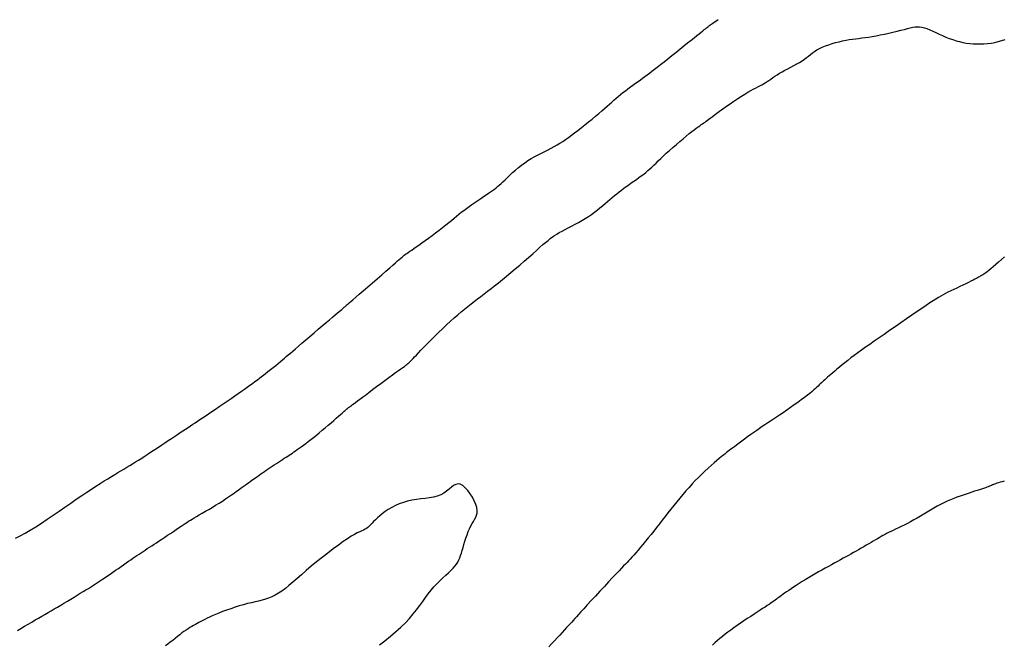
# Model space of a CAD drawing. Header units: millimetres. Extents: x 32690613 to 32693367, y 5343692 to 5344708.
# Tile 193 of 256: x 32692496 to 32692515, y 5344171 to 5344182. Entities that reach past the tile are written whole.
import ezdxf

# ---------------------------------------------------------------- set-up
doc = ezdxf.new("R2010")
doc.units = ezdxf.units.MM
doc.header["$LTSCALE"] = 20
for name, color, linetype in [('02-DGM_HL_493.50', 112, 'Continuous'), ('02-DGM_HL_494.00', 122, 'Continuous'), ('02-DGM_HL_494.50', 132, 'Continuous')]:
    doc.layers.add(name, color=color, linetype=linetype)

msp = doc.modelspace()

# ---------------------------------------------------------------- linework, layer by layer
at = {"layer": '02-DGM_HL_493.50', "elevation": 493.5, "flags": 128}
for points in [[(32692496.052, 5344172.707), (32692496.139, 5344172.754), (32692496.231, 5344172.805), (32692496.328, 5344172.861), (32692496.429, 5344172.923), (32692496.535, 5344172.99), (32692496.644, 5344173.062), (32692496.755, 5344173.137), (32692496.866, 5344173.213), (32692496.977, 5344173.29), (32692497.085, 5344173.365), (32692497.19, 5344173.438), (32692497.291, 5344173.507), (32692497.385, 5344173.571), (32692497.474, 5344173.629), (32692497.558, 5344173.683), (32692497.636, 5344173.733), (32692497.71, 5344173.78), (32692497.78, 5344173.823), (32692497.846, 5344173.863), (32692497.909, 5344173.9), (32692497.969, 5344173.936), (32692498.026, 5344173.97), (32692498.082, 5344174.004), (32692498.136, 5344174.036), (32692498.19, 5344174.069), (32692498.244, 5344174.102), (32692498.3, 5344174.136), (32692498.356, 5344174.172), (32692498.415, 5344174.209), (32692498.476, 5344174.248), (32692498.537, 5344174.288), (32692498.6, 5344174.329), (32692498.663, 5344174.37), (32692498.726, 5344174.412), (32692498.789, 5344174.454), (32692498.85, 5344174.495), (32692498.91, 5344174.535), (32692498.969, 5344174.574), (32692499.026, 5344174.613), (32692499.082, 5344174.65), (32692499.135, 5344174.686), (32692499.186, 5344174.72), (32692499.235, 5344174.753), (32692499.282, 5344174.784), (32692499.327, 5344174.813), (32692499.37, 5344174.842), (32692499.413, 5344174.87), (32692499.457, 5344174.899), (32692499.503, 5344174.929), (32692499.551, 5344174.961), (32692499.604, 5344174.996), (32692499.662, 5344175.035), (32692499.726, 5344175.078), (32692499.795, 5344175.124), (32692499.866, 5344175.173), (32692499.94, 5344175.224), (32692500.014, 5344175.275), (32692500.087, 5344175.325), (32692500.157, 5344175.373), (32692500.223, 5344175.419), (32692500.283, 5344175.462), (32692500.339, 5344175.501), (32692500.391, 5344175.538), (32692500.44, 5344175.574), (32692500.488, 5344175.608), (32692500.534, 5344175.642), (32692500.58, 5344175.677), (32692500.628, 5344175.713), (32692500.676, 5344175.75), (32692500.726, 5344175.789), (32692500.777, 5344175.828), (32692500.827, 5344175.868), (32692500.876, 5344175.907), (32692500.923, 5344175.945), (32692500.969, 5344175.982), (32692501.011, 5344176.016), (32692501.049, 5344176.049), (32692501.086, 5344176.079), (32692501.122, 5344176.11), (32692501.159, 5344176.142), (32692501.199, 5344176.176), (32692501.243, 5344176.214), (32692501.292, 5344176.257), (32692501.349, 5344176.306), (32692501.415, 5344176.361), (32692501.487, 5344176.423), (32692501.563, 5344176.488), (32692501.641, 5344176.555), (32692501.72, 5344176.621), (32692501.796, 5344176.686), (32692501.868, 5344176.746), (32692501.932, 5344176.801), (32692501.988, 5344176.848), (32692502.036, 5344176.889), (32692502.077, 5344176.923), (32692502.11, 5344176.951), (32692502.138, 5344176.975), (32692502.161, 5344176.994), (32692502.179, 5344177.01), (32692502.194, 5344177.022), (32692502.206, 5344177.033), (32692502.216, 5344177.042), (32692502.224, 5344177.049), (32692502.23, 5344177.055), (32692502.235, 5344177.059), (32692502.239, 5344177.063), (32692502.243, 5344177.066), (32692502.246, 5344177.069), (32692502.249, 5344177.072), (32692502.255, 5344177.077), (32692502.264, 5344177.085), (32692502.278, 5344177.097), (32692502.299, 5344177.115), (32692502.329, 5344177.141), (32692502.369, 5344177.175), (32692502.422, 5344177.22), (32692502.487, 5344177.276), (32692502.563, 5344177.342), (32692502.647, 5344177.413), (32692502.734, 5344177.488), (32692502.823, 5344177.564), (32692502.908, 5344177.639), (32692502.988, 5344177.708), (32692503.059, 5344177.77), (32692503.118, 5344177.822), (32692503.166, 5344177.865), (32692503.206, 5344177.9), (32692503.238, 5344177.93), (32692503.265, 5344177.954), (32692503.288, 5344177.974), (32692503.309, 5344177.992), (32692503.33, 5344178.008), (32692503.352, 5344178.025), (32692503.377, 5344178.042), (32692503.404, 5344178.061), (32692503.434, 5344178.082), (32692503.469, 5344178.105), (32692503.508, 5344178.132), (32692503.552, 5344178.163), (32692503.602, 5344178.198), (32692503.658, 5344178.238), (32692503.719, 5344178.282), (32692503.784, 5344178.329), (32692503.85, 5344178.378), (32692503.917, 5344178.428), (32692503.984, 5344178.479), (32692504.047, 5344178.528), (32692504.107, 5344178.575), (32692504.163, 5344178.619), (32692504.214, 5344178.661), (32692504.262, 5344178.701), (32692504.308, 5344178.739), (32692504.353, 5344178.776), (32692504.398, 5344178.812), (32692504.444, 5344178.848), (32692504.493, 5344178.885), (32692504.545, 5344178.922), (32692504.598, 5344178.96), (32692504.653, 5344178.998), (32692504.708, 5344179.035), (32692504.763, 5344179.071), (32692504.815, 5344179.105), (32692504.864, 5344179.138), (32692504.909, 5344179.168), (32692504.948, 5344179.195), (32692504.984, 5344179.22), (32692505.017, 5344179.244), (32692505.049, 5344179.268), (32692505.079, 5344179.293), (32692505.11, 5344179.32), (32692505.143, 5344179.35), (32692505.179, 5344179.384), (32692505.218, 5344179.422), (32692505.262, 5344179.464), (32692505.309, 5344179.509), (32692505.359, 5344179.556), (32692505.411, 5344179.604), (32692505.467, 5344179.651), (32692505.525, 5344179.698), (32692505.585, 5344179.741), (32692505.646, 5344179.782), (32692505.709, 5344179.82), (32692505.773, 5344179.856), (32692505.837, 5344179.889), (32692505.9, 5344179.921), (32692505.962, 5344179.952), (32692506.023, 5344179.982), (32692506.081, 5344180.013), (32692506.137, 5344180.043), (32692506.191, 5344180.074), (32692506.244, 5344180.106), (32692506.297, 5344180.14), (32692506.35, 5344180.176), (32692506.404, 5344180.214), (32692506.461, 5344180.255), (32692506.52, 5344180.299), (32692506.582, 5344180.347), (32692506.647, 5344180.398), (32692506.713, 5344180.451), (32692506.78, 5344180.504), (32692506.846, 5344180.558), (32692506.91, 5344180.611), (32692506.971, 5344180.662), (32692507.027, 5344180.71), (32692507.08, 5344180.756), (32692507.128, 5344180.798), (32692507.172, 5344180.838), (32692507.215, 5344180.876), (32692507.256, 5344180.912), (32692507.296, 5344180.947), (32692507.337, 5344180.982), (32692507.379, 5344181.017), (32692507.424, 5344181.053), (32692507.47, 5344181.089), (32692507.517, 5344181.124), (32692507.565, 5344181.16), (32692507.613, 5344181.195), (32692507.66, 5344181.23), (32692507.707, 5344181.263), (32692507.751, 5344181.295), (32692507.794, 5344181.326), (32692507.836, 5344181.356), (32692507.877, 5344181.387), (32692507.92, 5344181.419), (32692507.966, 5344181.454), (32692508.015, 5344181.491), (32692508.068, 5344181.533), (32692508.128, 5344181.579), (32692508.194, 5344181.631), (32692508.265, 5344181.688), (32692508.34, 5344181.747), (32692508.416, 5344181.808), (32692508.492, 5344181.869), (32692508.566, 5344181.928), (32692508.636, 5344181.984), (32692508.7, 5344182.036), (32692508.757, 5344182.081), (32692508.807, 5344182.121), (32692508.85, 5344182.156), (32692508.888, 5344182.186), (32692508.92, 5344182.211), (32692508.947, 5344182.233), (32692508.97, 5344182.251), (32692508.989, 5344182.266), (32692509.006, 5344182.279), (32692509.019, 5344182.289), (32692509.03, 5344182.298), (32692509.039, 5344182.304), (32692509.047, 5344182.31), (32692509.054, 5344182.315), (32692509.06, 5344182.32), (32692509.066, 5344182.324), (32692509.072, 5344182.329), (32692509.081, 5344182.335), (32692509.092, 5344182.343), (32692509.109, 5344182.355), (32692509.132, 5344182.372), (32692509.164, 5344182.395), (32692509.205, 5344182.425)], [(32692514.566, 5344173.776), (32692514.523, 5344173.766), (32692514.486, 5344173.756), (32692514.454, 5344173.746), (32692514.427, 5344173.737), (32692514.403, 5344173.729), (32692514.381, 5344173.72), (32692514.362, 5344173.712), (32692514.344, 5344173.705), (32692514.326, 5344173.697), (32692514.307, 5344173.689), (32692514.287, 5344173.681), (32692514.265, 5344173.672), (32692514.24, 5344173.663), (32692514.211, 5344173.652), (32692514.178, 5344173.641), (32692514.141, 5344173.629), (32692514.1, 5344173.615), (32692514.056, 5344173.601), (32692514.008, 5344173.586), (32692513.958, 5344173.569), (32692513.906, 5344173.552), (32692513.851, 5344173.534), (32692513.795, 5344173.515), (32692513.738, 5344173.496), (32692513.679, 5344173.474), (32692513.619, 5344173.452), (32692513.558, 5344173.427), (32692513.497, 5344173.401), (32692513.435, 5344173.373), (32692513.372, 5344173.342), (32692513.309, 5344173.308), (32692513.246, 5344173.273), (32692513.183, 5344173.236), (32692513.12, 5344173.198), (32692513.057, 5344173.16), (32692512.995, 5344173.122), (32692512.933, 5344173.085), (32692512.871, 5344173.05), (32692512.81, 5344173.016), (32692512.751, 5344172.985), (32692512.692, 5344172.955), (32692512.636, 5344172.927), (32692512.582, 5344172.901), (32692512.531, 5344172.877), (32692512.483, 5344172.854), (32692512.438, 5344172.832), (32692512.398, 5344172.812), (32692512.36, 5344172.793), (32692512.325, 5344172.774), (32692512.291, 5344172.756), (32692512.257, 5344172.737), (32692512.224, 5344172.718), (32692512.189, 5344172.697), (32692512.152, 5344172.676), (32692512.112, 5344172.653), (32692512.07, 5344172.628), (32692512.026, 5344172.602), (32692511.98, 5344172.576), (32692511.933, 5344172.549), (32692511.886, 5344172.521), (32692511.837, 5344172.493), (32692511.789, 5344172.466), (32692511.742, 5344172.439), (32692511.694, 5344172.412), (32692511.646, 5344172.386), (32692511.598, 5344172.359), (32692511.548, 5344172.331), (32692511.497, 5344172.303), (32692511.444, 5344172.274), (32692511.39, 5344172.244), (32692511.332, 5344172.212), (32692511.273, 5344172.18), (32692511.212, 5344172.146), (32692511.15, 5344172.111), (32692511.087, 5344172.076), (32692511.024, 5344172.04), (32692510.962, 5344172.003), (32692510.9, 5344171.967), (32692510.84, 5344171.93), (32692510.781, 5344171.894), (32692510.724, 5344171.859), (32692510.67, 5344171.824), (32692510.619, 5344171.791), (32692510.572, 5344171.76), (32692510.528, 5344171.73), (32692510.489, 5344171.703), (32692510.453, 5344171.679), (32692510.422, 5344171.657), (32692510.394, 5344171.637), (32692510.369, 5344171.618), (32692510.344, 5344171.6), (32692510.321, 5344171.583), (32692510.298, 5344171.566), (32692510.274, 5344171.548), (32692510.249, 5344171.53), (32692510.222, 5344171.511), (32692510.193, 5344171.491), (32692510.16, 5344171.469), (32692510.125, 5344171.445), (32692510.085, 5344171.418), (32692510.041, 5344171.389), (32692509.992, 5344171.357), (32692509.938, 5344171.322), (32692509.879, 5344171.284), (32692509.818, 5344171.243), (32692509.754, 5344171.202), (32692509.69, 5344171.159), (32692509.626, 5344171.115), (32692509.563, 5344171.072), (32692509.502, 5344171.03), (32692509.445, 5344170.988), (32692509.391, 5344170.948), (32692509.339, 5344170.908), (32692509.29, 5344170.869), (32692509.242, 5344170.829), (32692509.194, 5344170.789), (32692509.147, 5344170.749), (32692509.1, 5344170.707)]]:
    msp.add_lwpolyline(points, dxfattribs=at)
at = {"layer": '02-DGM_HL_494.00', "elevation": 494, "flags": 128}
for points in [[(32692496.086, 5344170.979), (32692496.152, 5344171.018), (32692496.219, 5344171.058), (32692496.287, 5344171.098), (32692496.354, 5344171.137), (32692496.419, 5344171.176), (32692496.482, 5344171.212), (32692496.543, 5344171.248), (32692496.603, 5344171.282), (32692496.661, 5344171.316), (32692496.719, 5344171.349), (32692496.778, 5344171.383), (32692496.837, 5344171.418), (32692496.897, 5344171.454), (32692496.959, 5344171.49), (32692497.022, 5344171.528), (32692497.085, 5344171.566), (32692497.147, 5344171.604), (32692497.207, 5344171.641), (32692497.265, 5344171.677), (32692497.32, 5344171.71), (32692497.37, 5344171.741), (32692497.415, 5344171.769), (32692497.457, 5344171.794), (32692497.495, 5344171.818), (32692497.532, 5344171.841), (32692497.568, 5344171.864), (32692497.604, 5344171.888), (32692497.642, 5344171.913), (32692497.683, 5344171.94), (32692497.727, 5344171.97), (32692497.774, 5344172.002), (32692497.824, 5344172.036), (32692497.874, 5344172.071), (32692497.926, 5344172.107), (32692497.977, 5344172.143), (32692498.027, 5344172.178), (32692498.076, 5344172.212), (32692498.122, 5344172.244), (32692498.166, 5344172.275), (32692498.208, 5344172.304), (32692498.248, 5344172.332), (32692498.288, 5344172.359), (32692498.326, 5344172.385), (32692498.364, 5344172.411), (32692498.402, 5344172.436), (32692498.44, 5344172.461), (32692498.479, 5344172.486), (32692498.519, 5344172.512), (32692498.559, 5344172.538), (32692498.602, 5344172.565), (32692498.646, 5344172.594), (32692498.692, 5344172.624), (32692498.741, 5344172.656), (32692498.792, 5344172.691), (32692498.846, 5344172.726), (32692498.9, 5344172.763), (32692498.954, 5344172.799), (32692499.007, 5344172.835), (32692499.058, 5344172.87), (32692499.106, 5344172.902), (32692499.15, 5344172.932), (32692499.189, 5344172.959), (32692499.225, 5344172.982), (32692499.258, 5344173.004), (32692499.291, 5344173.025), (32692499.325, 5344173.046), (32692499.36, 5344173.067), (32692499.399, 5344173.091), (32692499.443, 5344173.117), (32692499.493, 5344173.146), (32692499.548, 5344173.178), (32692499.607, 5344173.212), (32692499.669, 5344173.248), (32692499.733, 5344173.286), (32692499.798, 5344173.325), (32692499.862, 5344173.364), (32692499.924, 5344173.404), (32692499.984, 5344173.443), (32692500.04, 5344173.481), (32692500.094, 5344173.518), (32692500.145, 5344173.554), (32692500.192, 5344173.588), (32692500.237, 5344173.621), (32692500.278, 5344173.651), (32692500.316, 5344173.679), (32692500.351, 5344173.704), (32692500.384, 5344173.727), (32692500.414, 5344173.748), (32692500.442, 5344173.768), (32692500.47, 5344173.787), (32692500.497, 5344173.806), (32692500.524, 5344173.825), (32692500.552, 5344173.845), (32692500.581, 5344173.866), (32692500.612, 5344173.888), (32692500.644, 5344173.911), (32692500.677, 5344173.935), (32692500.711, 5344173.959), (32692500.746, 5344173.984), (32692500.782, 5344174.009), (32692500.82, 5344174.034), (32692500.858, 5344174.059), (32692500.896, 5344174.085), (32692500.935, 5344174.11), (32692500.973, 5344174.134), (32692501.011, 5344174.158), (32692501.048, 5344174.181), (32692501.083, 5344174.204), (32692501.116, 5344174.225), (32692501.148, 5344174.245), (32692501.177, 5344174.265), (32692501.206, 5344174.284), (32692501.235, 5344174.303), (32692501.264, 5344174.323), (32692501.295, 5344174.345), (32692501.327, 5344174.368), (32692501.362, 5344174.393), (32692501.4, 5344174.421), (32692501.441, 5344174.451), (32692501.485, 5344174.484), (32692501.532, 5344174.519), (32692501.58, 5344174.557), (32692501.631, 5344174.597), (32692501.684, 5344174.639), (32692501.738, 5344174.683), (32692501.794, 5344174.729), (32692501.85, 5344174.777), (32692501.905, 5344174.824), (32692501.959, 5344174.87), (32692502.01, 5344174.914), (32692502.057, 5344174.955), (32692502.099, 5344174.993), (32692502.136, 5344175.025), (32692502.166, 5344175.052), (32692502.19, 5344175.073), (32692502.208, 5344175.09), (32692502.223, 5344175.102), (32692502.234, 5344175.112), (32692502.242, 5344175.119), (32692502.249, 5344175.125), (32692502.255, 5344175.129), (32692502.26, 5344175.134), (32692502.266, 5344175.138), (32692502.272, 5344175.142), (32692502.28, 5344175.147), (32692502.288, 5344175.153), (32692502.299, 5344175.161), (32692502.311, 5344175.17), (32692502.326, 5344175.181), (32692502.343, 5344175.194), (32692502.364, 5344175.21), (32692502.39, 5344175.229), (32692502.42, 5344175.251), (32692502.455, 5344175.278), (32692502.497, 5344175.31), (32692502.546, 5344175.347), (32692502.603, 5344175.39), (32692502.667, 5344175.439), (32692502.738, 5344175.492), (32692502.813, 5344175.548), (32692502.889, 5344175.605), (32692502.965, 5344175.661), (32692503.039, 5344175.716), (32692503.107, 5344175.766), (32692503.168, 5344175.811), (32692503.22, 5344175.848), (32692503.264, 5344175.879), (32692503.301, 5344175.905), (32692503.332, 5344175.927), (32692503.358, 5344175.946), (32692503.38, 5344175.962), (32692503.399, 5344175.978), (32692503.417, 5344175.993), (32692503.435, 5344176.009), (32692503.453, 5344176.028), (32692503.474, 5344176.049), (32692503.497, 5344176.074), (32692503.524, 5344176.104), (32692503.557, 5344176.139), (32692503.596, 5344176.18), (32692503.643, 5344176.229), (32692503.698, 5344176.285), (32692503.76, 5344176.348), (32692503.827, 5344176.416), (32692503.899, 5344176.487), (32692503.973, 5344176.56), (32692504.048, 5344176.632), (32692504.123, 5344176.703), (32692504.196, 5344176.77), (32692504.266, 5344176.833), (32692504.333, 5344176.892), (32692504.397, 5344176.947), (32692504.459, 5344176.999), (32692504.521, 5344177.049), (32692504.581, 5344177.097), (32692504.641, 5344177.143), (32692504.702, 5344177.19), (32692504.763, 5344177.236), (32692504.825, 5344177.284), (32692504.889, 5344177.332), (32692504.955, 5344177.383), (32692505.023, 5344177.436), (32692505.094, 5344177.491), (32692505.168, 5344177.551), (32692505.246, 5344177.614), (32692505.327, 5344177.682), (32692505.41, 5344177.753), (32692505.494, 5344177.825), (32692505.577, 5344177.897), (32692505.658, 5344177.968), (32692505.735, 5344178.036), (32692505.806, 5344178.099), (32692505.871, 5344178.156), (32692505.927, 5344178.206), (32692505.977, 5344178.249), (32692506.022, 5344178.286), (32692506.063, 5344178.32), (32692506.103, 5344178.35), (32692506.144, 5344178.378), (32692506.187, 5344178.405), (32692506.233, 5344178.433), (32692506.285, 5344178.461), (32692506.341, 5344178.491), (32692506.401, 5344178.522), (32692506.464, 5344178.554), (32692506.528, 5344178.588), (32692506.593, 5344178.623), (32692506.657, 5344178.659), (32692506.719, 5344178.696), (32692506.779, 5344178.735), (32692506.836, 5344178.774), (32692506.891, 5344178.814), (32692506.943, 5344178.854), (32692506.994, 5344178.894), (32692507.043, 5344178.934), (32692507.09, 5344178.974), (32692507.136, 5344179.013), (32692507.181, 5344179.051), (32692507.225, 5344179.088), (32692507.268, 5344179.124), (32692507.311, 5344179.159), (32692507.354, 5344179.194), (32692507.398, 5344179.228), (32692507.442, 5344179.262), (32692507.487, 5344179.296), (32692507.534, 5344179.329), (32692507.581, 5344179.362), (32692507.629, 5344179.395), (32692507.676, 5344179.428), (32692507.723, 5344179.461), (32692507.769, 5344179.494), (32692507.813, 5344179.527), (32692507.855, 5344179.559), (32692507.894, 5344179.592), (32692507.931, 5344179.626), (32692507.968, 5344179.66), (32692508.006, 5344179.697), (32692508.045, 5344179.735), (32692508.086, 5344179.776), (32692508.132, 5344179.819), (32692508.182, 5344179.867), (32692508.237, 5344179.918), (32692508.297, 5344179.972), (32692508.36, 5344180.027), (32692508.425, 5344180.083), (32692508.489, 5344180.138), (32692508.551, 5344180.191), (32692508.611, 5344180.24), (32692508.666, 5344180.285), (32692508.716, 5344180.324), (32692508.76, 5344180.357), (32692508.799, 5344180.387), (32692508.833, 5344180.412), (32692508.864, 5344180.434), (32692508.892, 5344180.454), (32692508.917, 5344180.471), (32692508.941, 5344180.488), (32692508.963, 5344180.503), (32692508.984, 5344180.52), (32692509.007, 5344180.537), (32692509.032, 5344180.556), (32692509.061, 5344180.577), (32692509.094, 5344180.602), (32692509.134, 5344180.632), (32692509.181, 5344180.666), (32692509.236, 5344180.706), (32692509.297, 5344180.75), (32692509.364, 5344180.797), (32692509.433, 5344180.846), (32692509.504, 5344180.895), (32692509.575, 5344180.942), (32692509.643, 5344180.986), (32692509.707, 5344181.026), (32692509.765, 5344181.061), (32692509.818, 5344181.091), (32692509.866, 5344181.116), (32692509.91, 5344181.139), (32692509.95, 5344181.159), (32692509.988, 5344181.178), (32692510.024, 5344181.197), (32692510.058, 5344181.217), (32692510.091, 5344181.238), (32692510.124, 5344181.26), (32692510.158, 5344181.283), (32692510.192, 5344181.308), (32692510.229, 5344181.334), (32692510.268, 5344181.36), (32692510.31, 5344181.387), (32692510.355, 5344181.415), (32692510.405, 5344181.443), (32692510.458, 5344181.472), (32692510.513, 5344181.501), (32692510.569, 5344181.531), (32692510.624, 5344181.56), (32692510.679, 5344181.59), (32692510.73, 5344181.62), (32692510.778, 5344181.65), (32692510.822, 5344181.68), (32692510.862, 5344181.71), (32692510.9, 5344181.739), (32692510.937, 5344181.768), (32692510.975, 5344181.797), (32692511.014, 5344181.825), (32692511.057, 5344181.852), (32692511.104, 5344181.878), (32692511.157, 5344181.903), (32692511.215, 5344181.927), (32692511.277, 5344181.95), (32692511.341, 5344181.971), (32692511.407, 5344181.99), (32692511.473, 5344182.008), (32692511.538, 5344182.023), (32692511.602, 5344182.036), (32692511.663, 5344182.047), (32692511.721, 5344182.056), (32692511.779, 5344182.063), (32692511.837, 5344182.07), (32692511.896, 5344182.077), (32692511.958, 5344182.085), (32692512.022, 5344182.094), (32692512.091, 5344182.105), (32692512.165, 5344182.119), (32692512.243, 5344182.134), (32692512.322, 5344182.151), (32692512.403, 5344182.169), (32692512.481, 5344182.187), (32692512.558, 5344182.205), (32692512.629, 5344182.223), (32692512.695, 5344182.239), (32692512.753, 5344182.254), (32692512.805, 5344182.267), (32692512.852, 5344182.277), (32692512.896, 5344182.283), (32692512.938, 5344182.286), (32692512.98, 5344182.285), (32692513.023, 5344182.279), (32692513.069, 5344182.268), (32692513.118, 5344182.252), (32692513.171, 5344182.231), (32692513.227, 5344182.206), (32692513.286, 5344182.179), (32692513.347, 5344182.151), (32692513.409, 5344182.122), (32692513.472, 5344182.095), (32692513.535, 5344182.069), (32692513.599, 5344182.046), (32692513.662, 5344182.026), (32692513.726, 5344182.009), (32692513.79, 5344181.995), (32692513.854, 5344181.983), (32692513.919, 5344181.975), (32692513.984, 5344181.969), (32692514.051, 5344181.966), (32692514.118, 5344181.966), (32692514.185, 5344181.969), (32692514.253, 5344181.975), (32692514.321, 5344181.983), (32692514.387, 5344181.995), (32692514.453, 5344182.01), (32692514.518, 5344182.028), (32692514.58, 5344182.05)], [(32692514.572, 5344177.975), (32692514.514, 5344177.925), (32692514.459, 5344177.877), (32692514.406, 5344177.832), (32692514.358, 5344177.792), (32692514.315, 5344177.755), (32692514.277, 5344177.724), (32692514.245, 5344177.699), (32692514.219, 5344177.679), (32692514.198, 5344177.663), (32692514.18, 5344177.651), (32692514.166, 5344177.641), (32692514.153, 5344177.634), (32692514.141, 5344177.627), (32692514.129, 5344177.621), (32692514.116, 5344177.613), (32692514.101, 5344177.605), (32692514.085, 5344177.596), (32692514.065, 5344177.585), (32692514.041, 5344177.573), (32692514.013, 5344177.558), (32692513.98, 5344177.541), (32692513.941, 5344177.522), (32692513.895, 5344177.499), (32692513.844, 5344177.475), (32692513.789, 5344177.449), (32692513.732, 5344177.422), (32692513.675, 5344177.394), (32692513.618, 5344177.367), (32692513.563, 5344177.34), (32692513.511, 5344177.314), (32692513.464, 5344177.291), (32692513.42, 5344177.267), (32692513.377, 5344177.243), (32692513.333, 5344177.217), (32692513.286, 5344177.188), (32692513.233, 5344177.154), (32692513.173, 5344177.114), (32692513.103, 5344177.068), (32692513.022, 5344177.013), (32692512.932, 5344176.951), (32692512.835, 5344176.884), (32692512.732, 5344176.814), (32692512.627, 5344176.741), (32692512.521, 5344176.668), (32692512.416, 5344176.596), (32692512.316, 5344176.526), (32692512.22, 5344176.46), (32692512.131, 5344176.398), (32692512.047, 5344176.339), (32692511.967, 5344176.283), (32692511.893, 5344176.23), (32692511.822, 5344176.18), (32692511.756, 5344176.131), (32692511.694, 5344176.084), (32692511.635, 5344176.039), (32692511.579, 5344175.995), (32692511.527, 5344175.953), (32692511.478, 5344175.912), (32692511.432, 5344175.874), (32692511.39, 5344175.839), (32692511.352, 5344175.805), (32692511.316, 5344175.775), (32692511.284, 5344175.747), (32692511.255, 5344175.722), (32692511.229, 5344175.699), (32692511.204, 5344175.677), (32692511.182, 5344175.657), (32692511.16, 5344175.637), (32692511.14, 5344175.618), (32692511.12, 5344175.598), (32692511.099, 5344175.578), (32692511.078, 5344175.558), (32692511.055, 5344175.535), (32692511.029, 5344175.511), (32692510.999, 5344175.484), (32692510.965, 5344175.454), (32692510.925, 5344175.421), (32692510.878, 5344175.384), (32692510.824, 5344175.343), (32692510.763, 5344175.298), (32692510.698, 5344175.251), (32692510.63, 5344175.203), (32692510.561, 5344175.154), (32692510.492, 5344175.106), (32692510.424, 5344175.059), (32692510.359, 5344175.015), (32692510.298, 5344174.975), (32692510.241, 5344174.937), (32692510.187, 5344174.901), (32692510.135, 5344174.867), (32692510.084, 5344174.833), (32692510.033, 5344174.799), (32692509.982, 5344174.765), (32692509.929, 5344174.728), (32692509.874, 5344174.689), (32692509.817, 5344174.648), (32692509.76, 5344174.607), (32692509.704, 5344174.566), (32692509.65, 5344174.526), (32692509.599, 5344174.488), (32692509.553, 5344174.453), (32692509.511, 5344174.422), (32692509.475, 5344174.396), (32692509.444, 5344174.373), (32692509.416, 5344174.352), (32692509.39, 5344174.332), (32692509.364, 5344174.312), (32692509.336, 5344174.29), (32692509.305, 5344174.265), (32692509.27, 5344174.236), (32692509.229, 5344174.202), (32692509.182, 5344174.163), (32692509.131, 5344174.119), (32692509.077, 5344174.071), (32692509.019, 5344174.02), (32692508.96, 5344173.965), (32692508.9, 5344173.908), (32692508.839, 5344173.848), (32692508.78, 5344173.787), (32692508.72, 5344173.724), (32692508.662, 5344173.66), (32692508.604, 5344173.595), (32692508.547, 5344173.528), (32692508.49, 5344173.46), (32692508.434, 5344173.392), (32692508.378, 5344173.323), (32692508.323, 5344173.254), (32692508.268, 5344173.184), (32692508.214, 5344173.115), (32692508.161, 5344173.045), (32692508.108, 5344172.977), (32692508.055, 5344172.909), (32692508.003, 5344172.842), (32692507.951, 5344172.777), (32692507.899, 5344172.713), (32692507.849, 5344172.652), (32692507.8, 5344172.593), (32692507.752, 5344172.537), (32692507.707, 5344172.484), (32692507.665, 5344172.436), (32692507.626, 5344172.391), (32692507.591, 5344172.352), (32692507.56, 5344172.318), (32692507.531, 5344172.286), (32692507.502, 5344172.256), (32692507.472, 5344172.224), (32692507.438, 5344172.189), (32692507.399, 5344172.148), (32692507.353, 5344172.099), (32692507.297, 5344172.04), (32692507.231, 5344171.97), (32692507.157, 5344171.89), (32692507.077, 5344171.804), (32692506.994, 5344171.714), (32692506.911, 5344171.625), (32692506.831, 5344171.539), (32692506.758, 5344171.458), (32692506.692, 5344171.387), (32692506.638, 5344171.328), (32692506.593, 5344171.278), (32692506.555, 5344171.237), (32692506.522, 5344171.201), (32692506.493, 5344171.169), (32692506.466, 5344171.138), (32692506.437, 5344171.107), (32692506.406, 5344171.073), (32692506.37, 5344171.034), (32692506.331, 5344170.99), (32692506.287, 5344170.943), (32692506.241, 5344170.893), (32692506.192, 5344170.84), (32692506.141, 5344170.785), (32692506.09, 5344170.729), (32692506.037, 5344170.673)]]:
    msp.add_lwpolyline(points, dxfattribs=at)
at = {"layer": '02-DGM_HL_494.50', "elevation": 494.5, "flags": 128}
msp.add_lwpolyline([(32692502.867, 5344170.708), (32692502.969, 5344170.788), (32692503.07, 5344170.871), (32692503.169, 5344170.955), (32692503.264, 5344171.039), (32692503.351, 5344171.124), (32692503.429, 5344171.207), (32692503.499, 5344171.289), (32692503.562, 5344171.369), (32692503.62, 5344171.448), (32692503.675, 5344171.524), (32692503.727, 5344171.597), (32692503.779, 5344171.667), (32692503.832, 5344171.733), (32692503.886, 5344171.796), (32692503.943, 5344171.855), (32692503.999, 5344171.911), (32692504.054, 5344171.963), (32692504.108, 5344172.013), (32692504.158, 5344172.06), (32692504.204, 5344172.104), (32692504.245, 5344172.145), (32692504.279, 5344172.185), (32692504.308, 5344172.223), (32692504.332, 5344172.261), (32692504.353, 5344172.3), (32692504.37, 5344172.34), (32692504.386, 5344172.382), (32692504.401, 5344172.427), (32692504.416, 5344172.477), (32692504.431, 5344172.532), (32692504.448, 5344172.59), (32692504.466, 5344172.65), (32692504.485, 5344172.711), (32692504.506, 5344172.772), (32692504.527, 5344172.831), (32692504.55, 5344172.886), (32692504.574, 5344172.937), (32692504.6, 5344172.982), (32692504.625, 5344173.023), (32692504.648, 5344173.061), (32692504.669, 5344173.099), (32692504.684, 5344173.138), (32692504.694, 5344173.18), (32692504.695, 5344173.226), (32692504.687, 5344173.28), (32692504.668, 5344173.341), (32692504.641, 5344173.407), (32692504.606, 5344173.475), (32692504.565, 5344173.541), (32692504.52, 5344173.602), (32692504.473, 5344173.654), (32692504.426, 5344173.694), (32692504.38, 5344173.718), (32692504.337, 5344173.725), (32692504.296, 5344173.715), (32692504.255, 5344173.694), (32692504.214, 5344173.663), (32692504.17, 5344173.627), (32692504.123, 5344173.589), (32692504.071, 5344173.553), (32692504.013, 5344173.521), (32692503.948, 5344173.496), (32692503.877, 5344173.478), (32692503.801, 5344173.464), (32692503.722, 5344173.453), (32692503.64, 5344173.443), (32692503.557, 5344173.432), (32692503.474, 5344173.419), (32692503.392, 5344173.402), (32692503.313, 5344173.379), (32692503.237, 5344173.35), (32692503.165, 5344173.318), (32692503.096, 5344173.282), (32692503.032, 5344173.245), (32692502.973, 5344173.206), (32692502.919, 5344173.166), (32692502.87, 5344173.127), (32692502.828, 5344173.09), (32692502.791, 5344173.054), (32692502.757, 5344173.02), (32692502.728, 5344172.989), (32692502.7, 5344172.96), (32692502.674, 5344172.934), (32692502.649, 5344172.911), (32692502.623, 5344172.891), (32692502.597, 5344172.875), (32692502.567, 5344172.86), (32692502.534, 5344172.845), (32692502.496, 5344172.827), (32692502.451, 5344172.806), (32692502.399, 5344172.779), (32692502.338, 5344172.744), (32692502.268, 5344172.699), (32692502.186, 5344172.644), (32692502.096, 5344172.579), (32692501.999, 5344172.507), (32692501.897, 5344172.429), (32692501.794, 5344172.348), (32692501.69, 5344172.265), (32692501.59, 5344172.182), (32692501.494, 5344172.102), (32692501.405, 5344172.025), (32692501.322, 5344171.954), (32692501.245, 5344171.887), (32692501.172, 5344171.825), (32692501.104, 5344171.769), (32692501.038, 5344171.719), (32692500.975, 5344171.676), (32692500.913, 5344171.639), (32692500.852, 5344171.608), (32692500.791, 5344171.584), (32692500.73, 5344171.563), (32692500.668, 5344171.546), (32692500.604, 5344171.53), (32692500.537, 5344171.516), (32692500.468, 5344171.5), (32692500.396, 5344171.482), (32692500.32, 5344171.462), (32692500.242, 5344171.439), (32692500.162, 5344171.414), (32692500.083, 5344171.387), (32692500.005, 5344171.36), (32692499.93, 5344171.332), (32692499.86, 5344171.305), (32692499.795, 5344171.279), (32692499.736, 5344171.254), (32692499.684, 5344171.231), (32692499.638, 5344171.209), (32692499.595, 5344171.188), (32692499.557, 5344171.167), (32692499.52, 5344171.148), (32692499.486, 5344171.129), (32692499.452, 5344171.111), (32692499.419, 5344171.092), (32692499.385, 5344171.074), (32692499.351, 5344171.055), (32692499.316, 5344171.034), (32692499.281, 5344171.012), (32692499.244, 5344170.988), (32692499.206, 5344170.962), (32692499.166, 5344170.933), (32692499.125, 5344170.901), (32692499.082, 5344170.867), (32692499.038, 5344170.831), (32692498.994, 5344170.795), (32692498.948, 5344170.759), (32692498.903, 5344170.725), (32692498.858, 5344170.693)], dxfattribs=at)

doc.saveas('drawing.dxf')
